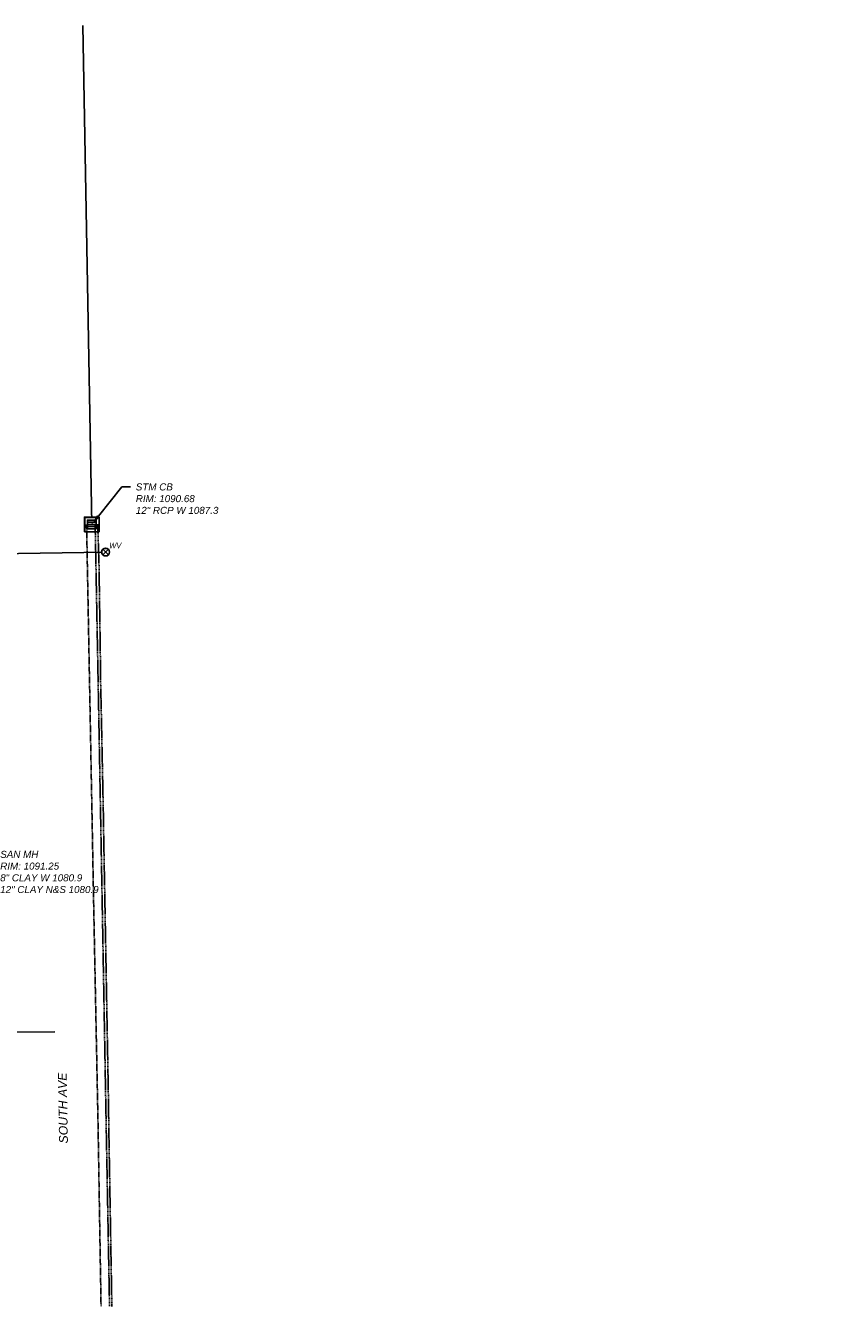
# Model space of a CAD drawing. Extents: x 193346 to 196005, y 288562 to 289022.
# Tile 12 of 12: x 195819 to 196005, y 288701 to 288993. Entities that reach past the tile are written whole.
import ezdxf
from ezdxf import colors
from ezdxf.entities.mleader import LeaderData, LeaderLine
from ezdxf.enums import TextEntityAlignment as Align
from ezdxf.math import Vec2, Vec3

# ---------------------------------------------------------------- set-up
doc = ezdxf.new("R2010")
doc.units = 0
doc.header["$MEASUREMENT"] = 0
doc.linetypes.add('c_x-pv-curb', pattern=[0.25, 0.2, -0.05])
doc.linetypes.add('c_x-pv-gen', pattern=[0.17, 0.12, -0.05])
for name, color, linetype in [('C_P-SV-Bench', 7, 'Continuous'), ('C_X-PV-Curb-Back', 251, 'c_x-pv-curb'), ('C_X-PV-Curb-Face', 252, 'c_x-pv-curb'), ('C_X-PV-Gen-Asph', 252, 'c_x-pv-gen'), ('C_X-PV-Road-Name', 251, 'Continuous'), ('C_X-UT-Gas-Line', 44, 'c_x-ut-gas-line-t'), ('C_X-UT-San-Text', 34, 'Continuous'), ('C_X-UT-Stm-Line', 204, 'c_x-ut-stm-line-t'), ('C_X-UT-Stm-Struc', 204, 'Continuous'), ('C_X-UT-Stm-Struc-WO', 7, 'Continuous'), ('C_X-UT-Stm-Text', 204, 'Continuous'), ('C_X-UT-Wat-Serv', 154, 'c_x-ut-wat-serv-t'), ('C_X-UT-Wat-Struc', 154, 'Continuous'), ('C_X-UT-Wat-Struc-WO', 7, 'Continuous')]:
    doc.layers.add(name, color=color, linetype=linetype)
doc.styles.add('CT_P-Text', font='arial.ttf')
doc.styles.add('CT_X-Line', font='ariali.ttf')
doc.styles.add('CT_X-Symb-N', font='ARIALNI.TTF')
doc.styles.add('CT_X-Text', font='ariali.ttf')
doc.linetypes.add('c_x-ut-gas-line-t', pattern='A,0.625,-0.07,0.625,-0.07,["GAS",CT_X-Line,S=0.07,R=0,X=-0.025,Y=-0.034],-0.22', length=1.61)
doc.linetypes.add('c_x-ut-stm-line-t', pattern='A,0.625,-0.07,0.625,-0.07,["STM",CT_X-Line,S=0.07,R=0,X=-0.025,Y=-0.034],-0.22', length=1.61)
doc.linetypes.add('c_x-ut-wat-serv-t', pattern='A,0.2,-0.07,0.2,-0.07,["WS",CT_X-Line,S=0.07,R=0,X=-0.025,Y=-0.034],-0.17', length=0.71)

# ---------------------------------------------------------------- blocks, each defined once
blk = doc.blocks.new('C_X-UT-Stm-CB-2x2')
blk.add_wipeout([(-0.05, 0.05), (0.05, 0.05), (0.05, -0.05), (-0.05, -0.05)])
blk.add_wipeout([(-0.079, -0.079), (0.079, -0.079), (0.079, 0.079), (-0.079, 0.079)]).dxf.layer = 'C_X-UT-Stm-Struc-WO'
at = {"flags": 128}
blk.add_lwpolyline([(-0.083, -0.083), (0.083, -0.083), (0.083, 0.083), (-0.083, 0.083)], close=True, dxfattribs=at)
blk.add_lwpolyline([(-0.05, -0.05), (0.05, -0.05), (0.05, 0.05), (-0.05, 0.05)], close=True)
for points in [[(-0.05, 0.025), (0.05, 0.025)], [(-0.05, 0), (0.05, 0)], [(-0.05, -0.025), (0.05, -0.025)]]:
    blk.add_lwpolyline(points, dxfattribs=at)
at = {"color": 250}
blk.add_circle((0, 0), 0.00366, dxfattribs=at)
blk = doc.blocks.new('C_X-UT-Wat-Valve-T')
blk.add_wipeout([(0, 0.046), (-0.012, 0.045), (-0.023, 0.04), (-0.033, 0.033), (-0.04, 0.023), (-0.045, 0.012), (-0.046, 0), (-0.045, -0.012), (-0.04, -0.023), (-0.033, -0.033), (-0.023, -0.04), (-0.012, -0.045), (0, -0.046), (0.012, -0.045), (0.023, -0.04), (0.033, -0.033), (0.04, -0.023), (0.045, -0.012), (0.046, 0), (0.045, 0.012), (0.04, 0.023), (0.033, 0.033), (0.023, 0.04), (0.012, 0.045)]).dxf.layer = 'C_X-UT-Wat-Struc-WO'
for p, q in [((-0.036, -0.036), (0.036, 0.036)), ((0.036, -0.036), (-0.036, 0.036))]:
    blk.add_line(p, q)
at = {"flags": 128}
blk.add_lwpolyline([(0.051, 0, 1), (-0.051, 0, 1)], format="xyb", close=True, dxfattribs=at)
at = {"insert": (0.047, 0.118), "char_height": 0.07, "width": 0.07784, "attachment_point": 1, "style": 'CT_X-Symb-N', "bg_fill": 3, "box_fill_scale": 1.1, "bg_fill_color": 256, "bg_fill_transparency": 0}
blk.add_mtext('WV', dxfattribs=at)

msp = doc.modelspace()

# ---------------------------------------------------------------- linework, layer by layer
at = {"layer": 'C_X-UT-Gas-Line', "flags": 128}
msp.add_lwpolyline([(193892.07, 288745.84), (193892.04, 288761.94), (193898.75, 288770.71), (193940.5, 288770.4), (194025.36, 288770.82), (194150.45, 288770.22), (194259.56, 288767.43), (194617.79, 288765.22), (194719.01, 288763.62), (194831.95, 288764.41), (194999.94, 288764.79), (195056.56, 288763.5), (195140.43, 288763.79), (195228.23, 288764.07), (195362.41, 288763.31), (195639.08, 288762.04), (195663.5, 288762.39), (195825.87, 288763.58)], dxfattribs=at)
at = {"layer": 'C_X-UT-Stm-Line'}
msp.add_line((195832.25, 288992.56), (195834.32, 288879.07), dxfattribs=at)
at = {"layer": 'C_X-UT-Wat-Serv'}
msp.add_line((195800.78, 288872.12), (195837.46, 288872.79), dxfattribs=at)

# ---------------------------------------------------------------- texts
at = {"layer": 'C_X-PV-Road-Name', "style": 'CT_X-Text'}
msp.add_text('SOUTH AVE', height=2, rotation=91.0484, dxfattribs=at).set_placement((195829.34, 288746.31), align=Align.BOTTOM_CENTER)

# ---------------------------------------------------------------- leaders
at = {"layer": 'C_P-SV-Bench'}
ml = msp.add_multileader_mtext('Standard', dxfattribs=at)
ml.set_content('{\\W1.2;BENCHMARK\\PSET RR SPIKE ON SOUTH SIDE OF UTILITY POLE\\PELEV: 1106.85}', color=256, style='CT_P-Text')
ml.set_leader_properties(color=256)
ml.build(insert=Vec2(0, 0))
ml.multileader.update_dxf_attribs({"has_text_frame": 1, "text_right_attachment_type": 3, "dogleg_length": 0.1, "arrow_head_size": 2.4, "scale": 20})
ctx = ml.context
ctx.base_point, ctx.scale, ctx.char_height, ctx.arrow_head_size, ctx.landing_gap_size, ctx.plane_origin = Vec3(195151.94, 288839.13), 20, 2, 2.4, 1.2, Vec3(195214.76, 288804.35)
ctx.right_attachment = 3
notes = []
notes.append((ctx, [(0, (1, 1, 0), (195197.65, 288829.02), (-1, 0), 2, [(0, [(195214.76, 288804.35)], 0, [])])]))
ctx.mtext.insert, ctx.mtext.width, ctx.mtext.flow_direction = Vec3(195153.14, 288840.15), 42.5806, 5
at = {"layer": 'C_X-UT-San-Text'}
ml = msp.add_multileader_mtext('Standard', dxfattribs=at)
ml.set_content('SAN MH\\PRIM: 1091.25\\P8" CLAY W 1080.9\\P12" CLAY N&S 1080.9', color=256, style='CT_X-Text')
ml.set_leader_properties(color=256)
ml.build(insert=Vec2(0, 0))
ml.multileader.update_dxf_attribs({"text_right_attachment_type": 3, "dogleg_length": 0.1, "arrow_head_size": 2.4, "scale": 20})
ctx = ml.context
ctx.base_point, ctx.scale, ctx.char_height, ctx.arrow_head_size, ctx.landing_gap_size, ctx.plane_origin = Vec3(195812.27, 288803.98), 20, 1.6, 2.4, 1.2, Vec3(195799.05, 288796.77)
ctx.right_attachment = 3
notes.append((ctx, [(0, (1, 1, 0), (195810.27, 288803.98), (1, 0), 2, [(0, [(195799.05, 288796.77)], 0, [])])]))
ctx.mtext.insert, ctx.mtext.flow_direction = Vec3(195813.47, 288804.8), 5
for ctx, leaders in notes:
    for number, flags, end, landing, length, lines in leaders:
        leader = LeaderData()
        leader.index, (leader.has_last_leader_line, leader.has_dogleg_vector, leader.attachment_direction) = number, flags
        leader.last_leader_point, leader.dogleg_vector, leader.dogleg_length = Vec3(end), Vec3(landing), length
        for number, points, colour, breaks in lines:
            line = LeaderLine()
            line.index, line.vertices, line.color, line.breaks = number, Vec3.list(points), colors.encode_raw_color(colour), breaks
            leader.lines.append(line)
        ctx.leaders.append(leader)

# ---------------------------------------------------------------- next in the draw order: block references
at = {"layer": 'C_X-UT-Stm-Struc', "xscale": 20.00359992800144, "yscale": 20.00359992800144, "zscale": 20.00359992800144}
msp.add_blockref('C_X-UT-Stm-CB-2x2', (195834.32, 288879.07), dxfattribs=at)
at = {"layer": 'C_X-UT-Wat-Struc', "xscale": 17.76629559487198, "yscale": 17.76629559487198, "zscale": 17.76629559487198}
msp.add_blockref('C_X-UT-Wat-Valve-T', (195837.46, 288872.79), dxfattribs=at)

# ---------------------------------------------------------------- next in the draw order: linework, layer by layer
at = {"layer": 'C_X-PV-Curb-Back', "elevation": 1090.74, "flags": 128}
msp.add_lwpolyline([(195835.68, 288879.11), (195835.99, 288868.94), (195836.03, 288867.54), (195836.03, 288865.7), (195836.32, 288845.67), (195836.31, 288844.11), (195836.48, 288836.66), (195836.99, 288811.52), (195837, 288809.85), (195837.38, 288789.08), (195838.1, 288748.92), (195838.19, 288742.14), (195838.89, 288701.15)], dxfattribs=at)
at = {"layer": 'C_X-PV-Curb-Face', "elevation": 1090.59, "flags": 128}
msp.add_lwpolyline([(195835.09, 288879.11), (195835.89, 288836.69), (195836.76, 288789.14), (195837.6, 288742.2), (195838.36, 288701.19)], dxfattribs=at)
at = {"layer": 'C_X-PV-Gen-Asph', "elevation": 1090.76, "flags": 128}
msp.add_lwpolyline([(195833.14, 288879.03), (195833.93, 288836.66), (195834.82, 288788.95), (195835.74, 288742.82), (195836.43, 288701.17)], dxfattribs=at)

# ---------------------------------------------------------------- next in the draw order: leaders
at = {"layer": 'C_X-UT-Stm-Text'}
ml = msp.add_multileader_mtext('Standard', dxfattribs=at)
ml.set_content('STM CB\\PRIM: 1090.68\\P12" RCP W 1087.3', color=256, style='CT_X-Text')
ml.set_leader_properties(color=256)
ml.build(insert=Vec2(0, 0))
ml.multileader.update_dxf_attribs({"text_right_attachment_type": 3, "dogleg_length": 0.1, "arrow_head_size": 2.4, "scale": 20})
ctx = ml.context
ctx.base_point, ctx.scale, ctx.char_height, ctx.arrow_head_size, ctx.landing_gap_size, ctx.plane_origin = Vec3(195843.14, 288887.59), 20, 1.6, 2.4, 1.2, Vec3(195834.32, 288879.07)
ctx.right_attachment = 3
notes = []
notes.append((ctx, [(0, (1, 1, 0), (195841.14, 288887.59), (1, 0), 2, [(0, [(195834.32, 288879.07)], 0, [])])]))
ctx.mtext.insert, ctx.mtext.flow_direction = Vec3(195844.34, 288888.4), 5
for ctx, leaders in notes:
    for number, flags, end, landing, length, lines in leaders:
        leader = LeaderData()
        leader.index, (leader.has_last_leader_line, leader.has_dogleg_vector, leader.attachment_direction) = number, flags
        leader.last_leader_point, leader.dogleg_vector, leader.dogleg_length = Vec3(end), Vec3(landing), length
        for number, points, colour, breaks in lines:
            line = LeaderLine()
            line.index, line.vertices, line.color, line.breaks = number, Vec3.list(points), colors.encode_raw_color(colour), breaks
            leader.lines.append(line)
        ctx.leaders.append(leader)

doc.saveas('drawing.dxf')
